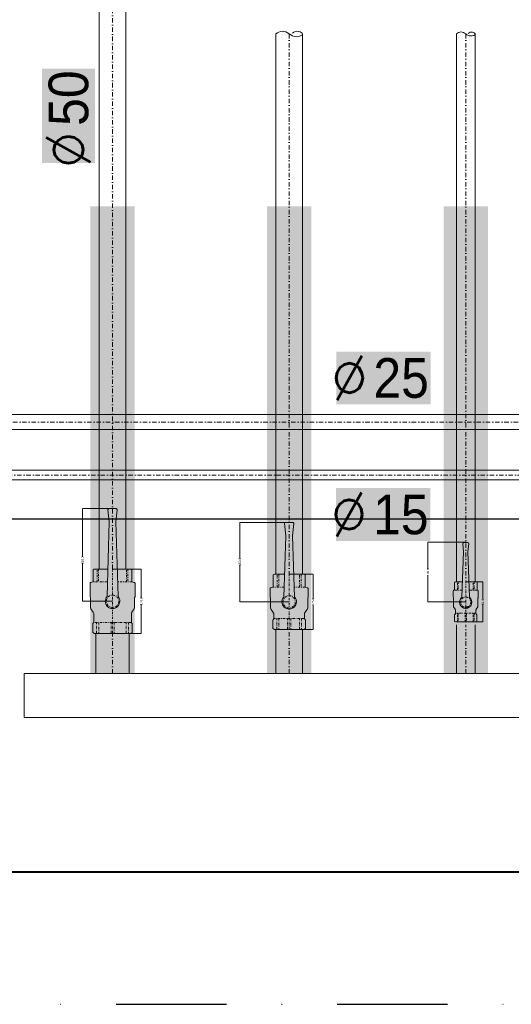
# Model space of a CAD drawing. Header units: millimetres. Extents: x -368 to 1732, y 3428 to 4913.
# Tile 15 of 80: x 502 to 613, y 4260 to 4483. Entities that reach past the tile are written whole.
import ezdxf
from ezdxf.enums import TextEntityAlignment as Align
from ezdxf.lldxf.tags import DXFTag

# ---------------------------------------------------------------- set-up
doc = ezdxf.new("R2010")
doc.units = ezdxf.units.MM
for name, pattern in [('ACAD_ISO08W100', [36, 24, -3, 6, -3]), ('DASHDOT2', [0.5, 0.25, -0.125, 0, -0.125]), ('DASHDOTX2', [2, 1, -0.5, 0, -0.5])]:
    doc.linetypes.add(name, pattern=pattern)
doc.layers.get('Defpoints').update_dxf_attribs({"lineweight": 9})
doc.layers.add('--  pomoc_wymiary kształtek', color=6, linetype='Continuous', plot=False)
doc.layers.add('-- Budynek', color=7, linetype='Continuous')
doc.layers.add('-- RAMKA', color=11, linetype='Continuous')
for name, color, linetype, lineweight in [('-- CO_opis', 11, 'Continuous', 0), ('-- CO_rury', 11, 'Continuous', 9), ('-- istn. instalacja', 11, 'Continuous', 5), ('_NOŚNE', 73, 'Continuous', 40)]:
    doc.layers.add(name, color=color, linetype=linetype, lineweight=lineweight)
doc.styles.add('A', font='arial.ttf', dxfattribs={"width": 0.9})
doc.styles.add('R', font='romans.shx')
doc.styles.get("Standard").update_dxf_attribs({"font": 'arial.ttf'})
tags = doc.linetypes.add('DASH', pattern=[15, 10, -5]).pattern_tags.tags
tags[6:7] = [DXFTag(74, 4), DXFTag(75, 0), DXFTag(340, '0'), DXFTag(46, 0.0), DXFTag(50, 0.0), DXFTag(44, 0.0), DXFTag(45, 0.0)]
tags[4:5] = [DXFTag(74, 4), DXFTag(75, 0), DXFTag(340, '0'), DXFTag(46, 0.0), DXFTag(50, 0.0), DXFTag(44, 0.0), DXFTag(45, 0.0)]
doc.dimstyles.get("Standard").update_dxf_attribs({"dimtxt": 0.18, "dimasz": 0.18, "dimexe": 0.18, "dimexo": 0.0625, "dimgap": 0.09, "dimtad": 0, "dimtih": 1, "dimtoh": 1, "dimdec": 4, "dimzin": 0, "dimdsep": 46, "dimtxsty": 'Standard', "dimcen": 0.09, "dimadec": 0, "dimazin": 0, "dimtfac": 1, "dimtdec": 4, "dimtofl": 0, "dimtmove": 0, "dimatfit": 3, "dimfxl": 1, "dimtolj": 1, "dimtzin": 0, "dimarcsym": 0})

# ---------------------------------------------------------------- blocks, each defined once
blk = doc.blocks.new('*U688')
at = {"color": 0, "ltscale": 10}
for p, q in [((-3282.8, 10.7), (558.2, 10.7)), ((-3282.8, -10.7), (558.2, -10.7))]:
    blk.add_line(p, q, dxfattribs=at)
at = {"color": 50, "linetype": 'DASHDOT2', "ltscale": 40}
blk.add_line((-3282.8, 0), (558.2, 0), dxfattribs=at)
blk = doc.blocks.new('*U622')
at = {"color": 0, "ltscale": 10}
for p, q in [((5291, 16.9), (7724.7, 16.9)), ((5291, -16.9), (7724.7, -16.9))]:
    blk.add_line(p, q, dxfattribs=at)
at = {"color": 50, "linetype": 'DASHDOT2', "ltscale": 40}
blk.add_line((5291, 0), (7724.7, 0), dxfattribs=at)
blk = doc.blocks.new('-- fi_średnica_k')
blk.add_hatch(color=251).paths.add_polyline_path([(21.4, 32), (-21.4, 32), (-21.4, 8), (21.4, 8)])
at = {"insert": (-6.84, 20), "char_height": 20, "width": 56.2905, "attachment_point": 6, "style": 'R'}
blk.add_mtext('{\\C11;%%C}', dxfattribs=at)
at = {"color": 7, "style": 'A', "width": 0.9, "flags": 12}
blk.add_attdef('SR', text='', height=18, dxfattribs=at).set_placement((8.03, 20), align=Align.MIDDLE_CENTER)
blk = doc.blocks.new('*U699')
at = {"color": 0, "ltscale": 10}
for p, q in [((-239.1, 38), (-148.3, 38)), ((-239.1, -38), (-148.3, -38))]:
    blk.add_line(p, q, dxfattribs=at)
at = {"color": 50, "linetype": 'DASHDOT2', "ltscale": 40}
blk.add_line((-239.1, 0), (-148.3, 0), dxfattribs=at)
blk = doc.blocks.new('*D478')
at = {"layer": '--  pomoc_wymiary kształtek', "color": 0, "lineweight": -2, "transparency": 16777216}
for p, q in [((-73, 0), (-73, -64.9)), ((73, 0), (73, -64.9)), ((-72.8, -64.9), (-6.4, -64.9)), ((72.8, -64.9), (7.2, -64.9))]:
    blk.add_line(p, q, dxfattribs=at)
at = {"layer": '--  pomoc_wymiary kształtek', "color": 0, "transparency": 16777216}
for points in [[(-72.8, -64.9), (-72.8, -64.9), (-73, -64.9)], [(72.8, -64.9), (72.8, -64.9), (73, -64.9)]]:
    blk.add_solid(points, dxfattribs=at)
at = {"layer": 'Defpoints', "color": 0, "transparency": 16777216}
for p in [(-73, 0), (73, 0), (73, -64.9)]:
    blk.add_point(p, dxfattribs=at)
at = {"layer": '--  pomoc_wymiary kształtek', "color": 0, "transparency": 16777216, "insert": (0.4, -64.9), "char_height": 5, "attachment_point": 5}
blk.add_mtext('\\A1;146.0', dxfattribs=at)
blk = doc.blocks.new('*D479')
at = {"layer": '--  pomoc_wymiary kształtek', "color": 0, "lineweight": -2, "transparency": 16777216}
for p, q in [((0, 0), (0, 67.9)), ((0.2, 67.9), (86.3, 67.9)), ((209.8, 67.9), (100.4, 67.9)), ((210, 0), (210, 67.9))]:
    blk.add_line(p, q, dxfattribs=at)
at = {"layer": '--  pomoc_wymiary kształtek', "color": 0, "transparency": 16777216}
for points in [[(0.2, 68), (0.2, 67.9), (0, 67.9)], [(209.8, 68), (209.8, 67.9), (210, 67.9)]]:
    blk.add_solid(points, dxfattribs=at)
at = {"layer": 'Defpoints', "color": 0, "transparency": 16777216}
for p in [(210, 67.9), (0, 0), (210, 0)]:
    blk.add_point(p, dxfattribs=at)
at = {"layer": '--  pomoc_wymiary kształtek', "color": 0, "transparency": 16777216, "insert": (93.4, 67.9), "char_height": 5, "attachment_point": 5}
blk.add_mtext('\\A1;210.0', dxfattribs=at)
blk = doc.blocks.new('*U726')
at = {"color": 0, "ltscale": 10}
for p, q in [((-469.2, 30.1), (793, 30.1)), ((-469.2, -30.1), (793, -30.1))]:
    blk.add_line(p, q, dxfattribs=at)
at = {"color": 50, "linetype": 'DASHDOT2', "ltscale": 40}
blk.add_line((-469.2, 0), (793, 0), dxfattribs=at)
blk = doc.blocks.new('*U703')
at = {"color": 0, "ltscale": 10}
for p, q in [((-1364.1, 30.1), (-139.1, 30.1)), ((-1364.1, -30.1), (-139.1, -30.1))]:
    blk.add_line(p, q, dxfattribs=at)
at = {"color": 50, "linetype": 'DASHDOT2', "ltscale": 40}
blk.add_line((-1364.1, 0), (-139.1, 0), dxfattribs=at)
blk = doc.blocks.new('*U702')
at = {"color": 0, "ltscale": 10}
for p, q in [((-239.1, 30.1), (-139.1, 30.1)), ((-239.1, -30.1), (-139.1, -30.1))]:
    blk.add_line(p, q, dxfattribs=at)
at = {"color": 50, "linetype": 'DASHDOT2', "ltscale": 40}
blk.add_line((-239.1, 0), (-139.1, 0), dxfattribs=at)
blk = doc.blocks.new('*D476')
at = {"layer": '--  pomoc_wymiary kształtek', "color": 0, "lineweight": -2, "transparency": 16777216}
for p, q in [((-62.5, 0), (-62.5, -54.1)), ((62.5, 0), (62.5, -54.1)), ((-62.3, -54.1), (-6.8, -54.1)), ((62.3, -54.1), (6.8, -54.1))]:
    blk.add_line(p, q, dxfattribs=at)
at = {"layer": '--  pomoc_wymiary kształtek', "color": 0, "transparency": 16777216}
for points in [[(-62.3, -54.1), (-62.3, -54.1), (-62.5, -54.1)], [(62.3, -54.1), (62.3, -54.1), (62.5, -54.1)]]:
    blk.add_solid(points, dxfattribs=at)
at = {"layer": 'Defpoints', "color": 0, "transparency": 16777216}
for p in [(-62.5, 0), (62.5, 0), (62.5, -54.1)]:
    blk.add_point(p, dxfattribs=at)
at = {"layer": '--  pomoc_wymiary kształtek', "color": 0, "transparency": 16777216, "insert": (0, -54.1), "char_height": 5, "attachment_point": 5}
blk.add_mtext('\\A1;125.0', dxfattribs=at)
blk = doc.blocks.new('*D477')
at = {"layer": '--  pomoc_wymiary kształtek', "color": 0, "lineweight": -2, "transparency": 16777216}
for p, q in [((0, 0), (0, 111.7)), ((0.2, 111.7), (83.9, 111.7)), ((179.8, 111.7), (97.6, 111.7)), ((180, 0), (180, 111.7))]:
    blk.add_line(p, q, dxfattribs=at)
at = {"layer": '--  pomoc_wymiary kształtek', "color": 0, "transparency": 16777216}
for points in [[(0.2, 111.8), (0.2, 111.7), (0, 111.7)], [(179.8, 111.8), (179.8, 111.7), (180, 111.7)]]:
    blk.add_solid(points, dxfattribs=at)
at = {"layer": 'Defpoints', "color": 0, "transparency": 16777216}
for p in [(180, 111.7), (180, 0), (0, 0)]:
    blk.add_point(p, dxfattribs=at)
at = {"layer": '--  pomoc_wymiary kształtek', "color": 0, "transparency": 16777216, "insert": (90.7, 111.7), "char_height": 5, "attachment_point": 5}
blk.add_mtext('\\A1;180.0', dxfattribs=at)
blk = doc.blocks.new('*U705')
at = {"color": 0, "ltscale": 10}
for p, q in [((-1364.1, 21.2), (-122.1, 21.2)), ((-1364.1, -21.2), (-122.1, -21.2))]:
    blk.add_line(p, q, dxfattribs=at)
at = {"color": 50, "linetype": 'DASHDOT2', "ltscale": 40}
blk.add_line((-1364.1, 0), (-122.1, 0), dxfattribs=at)
blk = doc.blocks.new('*U706')
at = {"color": 0, "ltscale": 10}
for p, q in [((-239.1, 21.2), (-128.6, 21.2)), ((-239.1, -21.2), (-128.6, -21.2))]:
    blk.add_line(p, q, dxfattribs=at)
at = {"color": 50, "linetype": 'DASHDOT2', "ltscale": 40}
blk.add_line((-239.1, 0), (-128.6, 0), dxfattribs=at)
blk = doc.blocks.new('*D472')
at = {"layer": '--  pomoc_wymiary kształtek', "color": 0, "lineweight": -2, "transparency": 16777216}
for p, q in [((0, 0), (0, 85.5)), ((0.2, 85.5), (60.7, 85.5)), ((134.8, 85.5), (74.3, 85.5)), ((135, 0), (135, 85.5))]:
    blk.add_line(p, q, dxfattribs=at)
at = {"layer": '--  pomoc_wymiary kształtek', "color": 0, "transparency": 16777216}
for points in [[(0.2, 85.5), (0.2, 85.5), (0, 85.5)], [(134.8, 85.5), (134.8, 85.5), (135, 85.5)]]:
    blk.add_solid(points, dxfattribs=at)
at = {"layer": 'Defpoints', "color": 0, "transparency": 16777216}
for p in [(135, 85.5), (0, 0), (135, 0)]:
    blk.add_point(p, dxfattribs=at)
at = {"layer": '--  pomoc_wymiary kształtek', "color": 0, "transparency": 16777216, "insert": (67.5, 85.5), "char_height": 5, "attachment_point": 5}
blk.add_mtext('\\A1;135.0', dxfattribs=at)
blk = doc.blocks.new('*D473')
at = {"layer": '--  pomoc_wymiary kształtek', "color": 0, "lineweight": -2, "transparency": 16777216}
for p, q in [((-45.5, 0), (-45.5, -38.8)), ((45.5, 0), (45.5, -38.8)), ((-45.3, -38.8), (-5.4, -38.8)), ((45.3, -38.8), (5.4, -38.8))]:
    blk.add_line(p, q, dxfattribs=at)
at = {"layer": '--  pomoc_wymiary kształtek', "color": 0, "transparency": 16777216}
for points in [[(-45.3, -38.7), (-45.3, -38.8), (-45.5, -38.8)], [(45.3, -38.7), (45.3, -38.8), (45.5, -38.8)]]:
    blk.add_solid(points, dxfattribs=at)
at = {"layer": 'Defpoints', "color": 0, "transparency": 16777216}
for p in [(-45.5, 0), (45.5, 0), (45.5, -38.8)]:
    blk.add_point(p, dxfattribs=at)
at = {"layer": '--  pomoc_wymiary kształtek', "color": 0, "transparency": 16777216, "insert": (0, -38.8), "char_height": 5, "attachment_point": 5}
blk.add_mtext('\\A1;91.0', dxfattribs=at)
blk = doc.blocks.new('- KOŃĆÓWKA')
at = {"color": 50}
blk.add_spline([(0, 0), (1.05, 2.37), (0, 5), (-1.05, 7.63), (0, 10), (0.96, 8.59), (0.33, 6.21)], degree=3, dxfattribs=at)
blk = doc.blocks.new('ZAW.KUL.1 2100 07_DN65_HERZ_z_góry')
h = blk.add_hatch(color=251)
edge = h.paths.add_edge_path()
edge.add_arc((207.5, 7.88), 2.5, 0, 96)
edge.add_line((207.24, 10.36), (180, 7.5))
edge.add_line((180, 7.5), (10.93, 12.36))
edge.add_arc((0, 0), 16.5, 48.49209, 311.50791)
edge.add_line((10.93, -12.36), (180, -7.5))
edge.add_line((180, -7.5), (207.24, -10.36))
edge.add_arc((207.5, -7.88), 2.5, 264, 360)
edge.add_line((210, -7.88), (210, 7.88))
at = {"color": 0}
for p, q in [((-70.98, 44.65), (-73, 41.15)), ((-70.98, 44.56), (-70.98, 44.65)), ((-51.74, 44.65), (-70.98, 44.65)), ((-17.23, 48.86), (-24.55, 43.74)), ((0, 49.95), (-13.79, 49.95)), ((6.66, 49.95), (0, 49.95)), ((10.24, 50.7), (8.22, 50.15)), ((11.79, 50.9), (40.85, 50.9)), ((42.3, 49.79), (43.88, 43.9)), ((-73, -41.15), (-73, 41.15)), ((-28, 42.65), (-48, 42.65)), ((43.88, 43.9), (71.56, 43.9)), ((71.56, 43.9), (73, 41.4)), ((73, 41.4), (73, 10.78)), ((73, -10.78), (73, -41.4)), ((-70.98, -44.65), (-73, -41.15)), ((-29.35, -42.65), (-48, -42.65)), ((-28, -42.65), (-29.35, -42.65)), ((-17.23, -48.86), (-24.55, -43.74)), ((42.3, -49.79), (43.88, -43.9)), ((43.88, -43.9), (71.56, -43.9)), ((71.56, -43.9), (73, -41.4)), ((-51.74, -44.65), (-70.98, -44.65)), ((-5.5, -49.95), (-13.79, -49.95)), ((6.66, -49.95), (-5.5, -49.95)), ((10.24, -50.7), (8.22, -50.15)), ((37.42, -50.9), (11.79, -50.9)), ((37.42, -50.9), (40.85, -50.9))]:
    blk.add_line(p, q, dxfattribs=at)
at = {"color": 50, "linetype": 'DASHDOTX2', "ltscale": 5}
for p, q in [((-73, 36.13), (-48, 36.13)), ((-48, 31.2), (-73, 31.2)), ((-48, -42.65), (-48, 42.65)), ((43.88, 11.75), (43.88, 43.9)), ((43.88, 34.88), (73, 34.88)), ((73, 31.61), (43.88, 31.61)), ((-73, 3.48), (-48, 3.48)), ((-73, 0), (73, 0)), ((-48, -3.48), (-73, -3.48)), ((43.88, -43.9), (43.88, -11.75)), ((-73, -31.2), (-48, -31.2)), ((-48, -36.13), (-73, -36.13)), ((43.88, -31.61), (73, -31.61)), ((73, -34.88), (43.88, -34.88))]:
    blk.add_line(p, q, dxfattribs=at)
at = {"color": 11}
for p, q in [((10.93, 12.36), (180, 7.5)), ((180, 7.5), (207.24, 10.36)), ((210, 7.88), (210, -7.88)), ((10.93, -12.36), (180, -7.5)), ((207.24, -10.36), (180, -7.5))]:
    blk.add_line(p, q, dxfattribs=at)
at = {"color": 50, "linetype": 'DASHDOTX2', "ltscale": 5}
blk.add_circle((0, 0), 14, dxfattribs=at)
at = {"color": 0}
for centre, radius, start, end in [((-51.74, 42.15), 2.5, 33.74899, 90), ((-13.79, 43.95), 6, 90, 125), ((6.66, 55.95), 6, 270, 285), ((11.79, 44.9), 6, 90, 105), ((40.85, 49.4), 1.5, 15, 90), ((-48, 44.65), 2, 213.74899, 270), ((-28, 48.65), 6, 270, 305), ((-51.74, -42.15), 2.5, 270, 326.25101), ((-48, -44.65), 2, 90, 146.25101), ((-28, -48.65), 6, 83.81455, 89.99772), ((-28, -48.65), 6, 55, 83.85402), ((-13.79, -43.95), 6, 235, 270), ((6.66, -55.95), 6, 75, 90), ((11.79, -44.9), 6, 255, 270), ((40.85, -49.4), 1.5, 270, 345)]:
    blk.add_arc(centre, radius, start, end, dxfattribs=at)
at = {"color": 11}
for centre, radius, start, end in [((0, 0), 16.5, 48.49209, 311.50791), ((207.5, 7.88), 2.5, 0, 96), ((207.5, -7.88), 2.5, 264, 0)]:
    blk.add_arc(centre, radius, start, end, dxfattribs=at)
at = {"color": 0}
blk.add_open_spline([(-71.06, 44.34), (-71.05, 44.37), (-71.03, 44.42), (-71, 44.48), (-70.99, 44.53), (-70.98, 44.55), (-70.98, 44.56)], degree=3, knots=[0, 0, 0, 0, 0.3828568, 0.6789164, 0.884951, 1, 1, 1, 1], dxfattribs=at)
at = {"layer": '--  pomoc_wymiary kształtek'}
for base, p1, p2, picture, middle in [((210, 67.94), (0, 0), (210, 0), '*D479', (93.38, 67.94)), ((73, -64.89), (-73, 0), (73, 0), '*D478', (0.39, -64.89))]:
    dim = blk.add_linear_dim(base=base, p1=p1, p2=p2, dimstyle='Standard', override={"dimexe": 0, "dimexo": 0, "dimtih": 0, "dimdec": 1, "dimfxl": 0}, dxfattribs=at)
    dim.commit()
    dim.dimension.update_dxf_attribs({"geometry": picture, "text_midpoint": middle, "dimtype": 128})
blk = doc.blocks.new('*U725')
blk.add_blockref('ZAW.KUL.1 2100 07_DN65_HERZ_z_góry', (-33, 148.8))
blk = doc.blocks.new('ZAW.KUL.1 2100 06_DN50_HERZ_z_góry')
h = blk.add_hatch(color=251)
edge = h.paths.add_edge_path()
edge.add_arc((177.5, 7.88), 2.5, 0, 96)
edge.add_line((177.24, 10.36), (150, 7.5))
edge.add_line((150, 7.5), (10.93, 12.36))
edge.add_arc((0, 0), 16.5, 48.49209, 311.50791)
edge.add_line((10.93, -12.36), (150, -7.5))
edge.add_line((150, -7.5), (177.24, -10.36))
edge.add_arc((177.5, -7.88), 2.5, 264, 360)
edge.add_line((180, -7.88), (180, 7.88))
at = {"color": 0}
for p, q in [((-60.48, 36.75), (-62.5, 33.25)), ((-62.5, -33.25), (-62.5, 33.25)), ((-60.48, 36.66), (-60.48, 36.75)), ((-41.24, 36.75), (-60.48, 36.75)), ((-28, 34.75), (-37.5, 34.75)), ((-17.23, 40.96), (-24.55, 35.84)), ((0, 42.05), (-13.79, 42.05)), ((6.66, 42.05), (0, 42.05)), ((10.24, 42.8), (8.22, 42.25)), ((11.79, 43), (30.35, 43)), ((31.8, 41.89), (33.38, 36)), ((33.38, 36), (61.06, 36)), ((61.06, 36), (62.5, 33.5)), ((62.5, 33.5), (62.5, 10.78)), ((62.5, -10.78), (62.5, -33.5)), ((-60.48, -36.75), (-62.5, -33.25)), ((-41.24, -36.75), (-60.48, -36.75)), ((-29.35, -34.75), (-37.5, -34.75)), ((-28, -34.75), (-29.35, -34.75)), ((-17.23, -40.96), (-24.55, -35.84)), ((-5.5, -42.05), (-13.79, -42.05)), ((6.66, -42.05), (-5.5, -42.05)), ((10.24, -42.8), (8.22, -42.25)), ((26.92, -43), (11.79, -43)), ((26.92, -43), (30.35, -43)), ((31.8, -41.89), (33.38, -36)), ((33.38, -36), (61.06, -36)), ((61.06, -36), (62.5, -33.5))]:
    blk.add_line(p, q, dxfattribs=at)
at = {"color": 50, "linetype": 'DASHDOTX2', "ltscale": 5}
for p, q in [((-62.5, 28.23), (-37.5, 28.23)), ((-37.5, 23.3), (-62.5, 23.3)), ((-37.5, -34.75), (-37.5, 34.75)), ((33.38, 11.75), (33.38, 36)), ((33.38, 26.98), (62.5, 26.98)), ((62.5, 23.71), (33.38, 23.71)), ((-62.5, 3.48), (-37.5, 3.48)), ((-62.5, 0), (62.5, 0)), ((-37.5, -3.48), (-62.5, -3.48)), ((33.38, -36), (33.38, -11.75)), ((-62.5, -23.3), (-37.5, -23.3)), ((-37.5, -28.23), (-62.5, -28.23)), ((33.38, -23.71), (62.5, -23.71)), ((62.5, -26.98), (33.38, -26.98))]:
    blk.add_line(p, q, dxfattribs=at)
at = {"color": 11}
for p, q in [((10.93, 12.36), (150, 7.5)), ((150, 7.5), (177.24, 10.36)), ((180, 7.88), (180, -7.88)), ((10.93, -12.36), (150, -7.5)), ((177.24, -10.36), (150, -7.5))]:
    blk.add_line(p, q, dxfattribs=at)
at = {"color": 50, "linetype": 'DASHDOTX2', "ltscale": 5}
blk.add_circle((0, 0), 14, dxfattribs=at)
at = {"color": 0}
for centre, radius, start, end in [((-41.24, 34.25), 2.5, 33.74899, 90), ((-37.5, 36.75), 2, 213.74899, 270), ((-28, 40.75), 6, 270, 305), ((-13.79, 36.05), 6, 90, 125), ((6.66, 48.05), 6, 270, 285), ((11.79, 37), 6, 90, 105), ((30.35, 41.5), 1.5, 15, 90), ((-41.24, -34.25), 2.5, 270, 326.25101), ((-37.5, -36.75), 2, 90, 146.25101), ((-28, -40.75), 6, 83.81455, 89.99772), ((-28, -40.75), 6, 55, 83.85402), ((-13.79, -36.05), 6, 235, 270), ((6.66, -48.05), 6, 75, 90), ((11.79, -37), 6, 255, 270), ((30.35, -41.5), 1.5, 270, 345)]:
    blk.add_arc(centre, radius, start, end, dxfattribs=at)
at = {"color": 11}
for centre, radius, start, end in [((0, 0), 16.5, 48.49209, 311.50791), ((177.5, 7.88), 2.5, 0, 96), ((177.5, -7.88), 2.5, 264, 0)]:
    blk.add_arc(centre, radius, start, end, dxfattribs=at)
at = {"color": 0}
blk.add_open_spline([(-60.56, 36.44), (-60.55, 36.47), (-60.53, 36.52), (-60.5, 36.58), (-60.49, 36.63), (-60.48, 36.65), (-60.48, 36.66)], degree=3, knots=[0, 0, 0, 0, 0.3828568, 0.6789164, 0.884951, 1, 1, 1, 1], dxfattribs=at)
at = {"layer": '--  pomoc_wymiary kształtek'}
dim = blk.add_linear_dim(base=(180, 111.74), p1=(0, 0), p2=(180, 0), dimstyle='Standard', override={"dimexe": 0, "dimexo": 0, "dimtih": 0, "dimdec": 1, "dimfxl": 0}, dxfattribs=at)
dim.commit()
dim.dimension.update_dxf_attribs({"geometry": '*D477', "text_midpoint": (90.75, 111.74), "dimtype": 128})
dim = blk.add_linear_dim(base=(62.5, -54.11), p1=(-62.5, 0), p2=(62.5, 0), dimstyle='Standard', override={"dimexe": 0, "dimexo": 0, "dimtih": 0, "dimdec": 1, "dimfxl": 0}, dxfattribs=at)
dim.commit()
dim.dimension.update_dxf_attribs({"geometry": '*D476', "text_midpoint": (0, -54.11)})
blk = doc.blocks.new('*U701')
blk.add_blockref('ZAW.KUL.1 2100 06_DN50_HERZ_z_góry', (3.7, 0))
blk = doc.blocks.new('ZAW.KUL.1 2100 04_DN32_HERZ_z_góry')
h = blk.add_hatch(color=251)
edge = h.paths.add_edge_path()
edge.add_arc((131.8, 4.33), 2.5, 0, 96)
edge.add_line((131.54, 6.81), (114.3, 5))
edge.add_line((114.3, 5), (10.32, 8.63))
edge.add_arc((-0.7, 0), 14, 38.06077, 321.93923)
edge.add_line((10.32, -8.63), (114.3, -5))
edge.add_line((114.3, -5), (131.54, -6.81))
edge.add_arc((131.8, -4.33), 2.5, 264, 360)
edge.add_line((134.3, -4.33), (134.3, 4.33))
edge = h.paths.add_edge_path(flags=17)
edge.add_arc((131.8, -4.33), 2.5, 264, 360)
edge = h.paths.add_edge_path(flags=17)
edge.add_line((114.3, -5), (131.54, -6.81))
edge = h.paths.add_edge_path(flags=17)
edge.add_line((10.32, -8.63), (114.3, -5))
edge = h.paths.add_edge_path(flags=17)
edge.add_arc((-0.7, 0), 14, 38.06077, 321.93923)
edge = h.paths.add_edge_path(flags=17)
edge.add_line((10.32, 8.63), (114.3, 5))
edge = h.paths.add_edge_path(flags=17)
edge.add_line((114.3, 5), (131.54, 6.81))
edge = h.paths.add_edge_path(flags=16)
edge.add_arc((131.8, 4.33), 2.5, 0, 96)
edge = h.paths.add_edge_path(flags=16)
edge.add_line((134.3, 4.33), (134.3, -4.33))
h.paths.add_polyline_path([(134.3, 4.33), (134.3, -4.33)], flags=0)
edge = h.paths.add_edge_path(flags=17)
edge.add_line((134.3, 4.33), (134.3, -4.33))
edge.add_line((134.3, 4.33), (134.3, -4.33))
edge.add_line((134.3, 4.33), (134.3, -4.33))
edge.add_line((131.54, 6.81), (131.8, 6.83))
at = {"color": 0}
for p, q in [((-44.35, 25.5), (-45.5, 23.5)), ((-45.5, -23.5), (-45.5, 23.5)), ((-30.72, 25.5), (-44.35, 25.5)), ((-28.36, 24.34), (-28.36, 24.35)), ((-19.07, 23.2), (-26, 23.2)), ((-11.53, 27.41), (-16.85, 23.87)), ((0, 27.75), (-10.42, 27.75)), ((8.47, 27.75), (0, 27.75)), ((11.42, 28.4), (9.51, 27.89)), ((12.19, 28.5), (24.3, 28.5)), ((26.23, 27.02), (26.62, 25.55)), ((26.62, 25.55), (44.32, 25.55)), ((44.32, 25.55), (45.5, 23.5)), ((45.5, 23.5), (45.5, 7.52)), ((45.5, -7.52), (45.5, -23.5)), ((-44.35, -25.5), (-45.5, -23.5)), ((-30.72, -25.5), (-44.35, -25.5)), ((-23.73, -23.2), (-26.73, -23.2)), ((-19.07, -23.2), (-23.73, -23.2)), ((-21.1, -23.2), (-21.33, -23.2)), ((-11.53, -27.41), (-16.85, -23.87)), ((-1.7, -27.75), (-10.42, -27.75)), ((8.47, -27.75), (-1.7, -27.75)), ((11.42, -28.4), (9.51, -27.89)), ((21.79, -28.5), (12.19, -28.5)), ((21.79, -28.5), (24.3, -28.5)), ((26.23, -27.02), (26.62, -25.55)), ((26.62, -25.55), (44.32, -25.55)), ((44.32, -25.55), (45.5, -23.5))]:
    blk.add_line(p, q, dxfattribs=at)
at = {"color": 50, "linetype": 'DASHDOTX2', "ltscale": 5}
for p, q in [((-26, -23.2), (-26, 23.2)), ((26.62, 8.13), (26.62, 25.55)), ((-45.5, 19.01), (-26, 19.01)), ((-26, 16.82), (-45.5, 16.82)), ((-45.5, 1.55), (-26, 1.55)), ((-45.5, 0), (45.5, 0)), ((26.62, 18.96), (45.5, 18.96)), ((45.5, 16.95), (26.62, 16.95)), ((-26, -1.55), (-45.5, -1.55)), ((-45.5, -16.82), (-26, -16.82)), ((-26, -19.01), (-45.5, -19.01)), ((26.62, -25.55), (26.62, -8.13)), ((26.62, -16.95), (45.5, -16.95)), ((45.5, -18.96), (26.62, -18.96))]:
    blk.add_line(p, q, dxfattribs=at)
at = {"color": 11}
for p, q in [((10.32, 8.63), (114.3, 5)), ((114.3, 5), (131.54, 6.81)), ((131.54, 6.81), (131.8, 6.83)), ((134.3, 4.33), (134.3, -4.33)), ((10.32, -8.63), (114.3, -5)), ((114.3, -5), (131.54, -6.81))]:
    blk.add_line(p, q, dxfattribs=at)
at = {"color": 50, "linetype": 'DASHDOTX2', "ltscale": 5}
blk.add_circle((-0.7, 0), 11.5, dxfattribs=at)
at = {"color": 0}
for centre, radius, start, end in [((-30.72, 22.5), 3, 38.07312, 90), ((-26, 26.2), 3, 218.07312, 270), ((-19.07, 27.2), 4, 270, 303.66941), ((-10.42, 25.75), 2, 90, 123.66941), ((8.47, 31.75), 4, 270, 285), ((12.19, 25.5), 3, 90, 105), ((24.3, 26.5), 2, 15, 90), ((-30.72, -22.5), 3, 270, 321.92688), ((-26, -26.2), 3, 104.12375, 141.92688), ((-19.07, -27.2), 4, 56.33059, 90), ((-10.42, -25.75), 2, 236.33059, 270), ((8.47, -31.75), 4, 75, 90), ((12.19, -25.5), 3, 255, 270), ((24.3, -26.5), 2, 270, 345)]:
    blk.add_arc(centre, radius, start, end, dxfattribs=at)
at = {"color": 11}
for centre, radius, start, end in [((-0.7, 0), 14, 38.06077, 321.93923), ((131.8, 4.33), 2.5, 0, 96), ((131.8, -4.33), 2.5, 264, 0)]:
    blk.add_arc(centre, radius, start, end, dxfattribs=at)
at = {"layer": '--  pomoc_wymiary kształtek'}
for base, p1, p2, picture, middle in [((135, 85.51), (0, 0), (135, 0), '*D472', (67.5, 85.51)), ((45.5, -38.77), (-45.5, 0), (45.5, 0), '*D473', (0, -38.77))]:
    dim = blk.add_linear_dim(base=base, p1=p1, p2=p2, dimstyle='Standard', override={"dimexe": 0, "dimexo": 0, "dimtih": 0, "dimdec": 1, "dimfxl": 0}, dxfattribs=at)
    dim.commit()
    dim.dimension.update_dxf_attribs({"geometry": picture, "text_midpoint": middle})
blk = doc.blocks.new('*U711')
blk.add_blockref('ZAW.KUL.1 2100 04_DN32_HERZ_z_góry', (3.7, 0))

msp = doc.modelspace()

# ---------------------------------------------------------------- hatches: boundary and pattern name
at = {"layer": '-- RAMKA'}
for points in [[(517.62, 4334.82), (517.62, 4440.74), (527.65, 4440.74), (527.65, 4334.82)], [(557.62, 4334.82), (557.62, 4440.74), (567.65, 4440.74), (567.65, 4334.82)], [(597.62, 4334.82), (597.62, 4440.74), (607.65, 4440.74), (607.65, 4334.82)]]:
    msp.add_hatch(color=251, dxfattribs=at).paths.add_polyline_path(points)

# ---------------------------------------------------------------- linework, layer by layer
at = {"layer": '-- Budynek', "color": 50, "linetype": 'DASH'}
msp.add_line((722.63, 4369.82), (334.83, 4369.82), dxfattribs=at)
at = {"layer": '-- Budynek', "color": 50, "linetype": 'DASHDOT2', "ltscale": 100}
msp.add_lwpolyline([(845.3, 4259.82), (845.3, 4677.82), (72.53, 4677.82), (72.53, 4259.82), (845.3, 4259.82)], dxfattribs=at)
at = {"layer": '-- istn. instalacja', "color": 11, "linetype": 'Continuous', "ltscale": 2}
msp.add_lwpolyline([(502.63, 4334.82), (502.63, 4324.82), (702.63, 4324.82), (702.63, 4334.82), (502.63, 4334.82)], dxfattribs=at)
at = {"layer": '_NOŚNE'}
msp.add_line((137.83, 4289.82), (743.07, 4289.82), dxfattribs=at)

# ---------------------------------------------------------------- block references
at = {"layer": '-- CO_opis', "lineweight": 0}
ref = msp.add_blockref('-- fi_średnica_k', (522.63, 4461.26), dxfattribs=dict(at, xscale=0.5, yscale=0.5, rotation=90))
ref.add_attrib('SR', '50', dxfattribs={"layer": '0', "color": 7, "height": 9, "rotation": 90, "style": 'A', "width": 0.9}).set_placement((512.63, 4465.27), align=Align.MIDDLE_CENTER)
ref = msp.add_blockref('-- fi_średnica_k', (583.99, 4391.82), dxfattribs=dict(at, xscale=0.5, yscale=0.5))
ref.add_attrib('SR', '25', dxfattribs={"layer": '0', "color": 7, "height": 9, "style": 'A', "width": 0.9}).set_placement((588, 4401.83), align=Align.MIDDLE_CENTER)
ref = msp.add_blockref('-- fi_średnica_k', (583.91, 4360.89), dxfattribs=dict(at, xscale=0.5, yscale=0.5))
ref.add_attrib('SR', '15', dxfattribs={"layer": '0', "color": 7, "height": 9, "style": 'A', "width": 0.9}).set_placement((587.93, 4370.89), align=Align.MIDDLE_CENTER)
at = {"layer": '-- CO_rury', "linetype": 'ACAD_ISO08W100', "ltscale": 20, "xscale": 0.1, "yscale": 0.1, "zscale": 0.1}
for name, p, rotation in [('*U726', (522.63, 4405.43), 89.99999999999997), ('*U688', (408.91, 4379.82), 180), ('*U725', (537.51, 4354.5), 89.99999999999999), ('*U699', (522.63, 4358.73), 89.99999999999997)]:
    msp.add_blockref(name, p, dxfattribs=dict(at, rotation=rotation))
at = {"layer": '-- CO_rury', "linetype": 'ACAD_ISO08W100', "ltscale": 20, "xscale": -0.1, "yscale": 0.1, "zscale": 0.1}
msp.add_blockref('*U622', (1238.07, 4391.82), dxfattribs=at)
at = {"layer": '-- istn. instalacja', "linetype": 'ACAD_ISO08W100', "ltscale": 20}
for name, p, xscale, yscale, zscale, rotation in [('- KOŃĆÓWKA', (559.62, 4479.82), -0.6032751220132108, 0.603275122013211, 0.5484319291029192, 269.9999316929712), ('- KOŃĆÓWKA', (600.51, 4479.82), -0.42419345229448, 0.4241934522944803, 0.3856304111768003, 269.9999316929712), ('*U703', (562.63, 4343.41), -0.1, 0.1, 0.1, 90.00000000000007), ('*U705', (602.63, 4343.41), -0.1, 0.1, 0.1, 90.00000000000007), ('*U701', (562.63, 4350.7), 0.1, 0.1, 0.1, 90), ('*U711', (602.63, 4350.7), 0.1, 0.1, 0.1, 90), ('*U702', (562.63, 4358.73), 0.1, 0.1, 0.1, 89.99999999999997), ('*U706', (602.63, 4358.73), 0.1, 0.1, 0.1, 89.99999999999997)]:
    msp.add_blockref(name, p, dxfattribs=dict(at, xscale=xscale, yscale=yscale, zscale=zscale, rotation=rotation))

doc.saveas('drawing.dxf')
